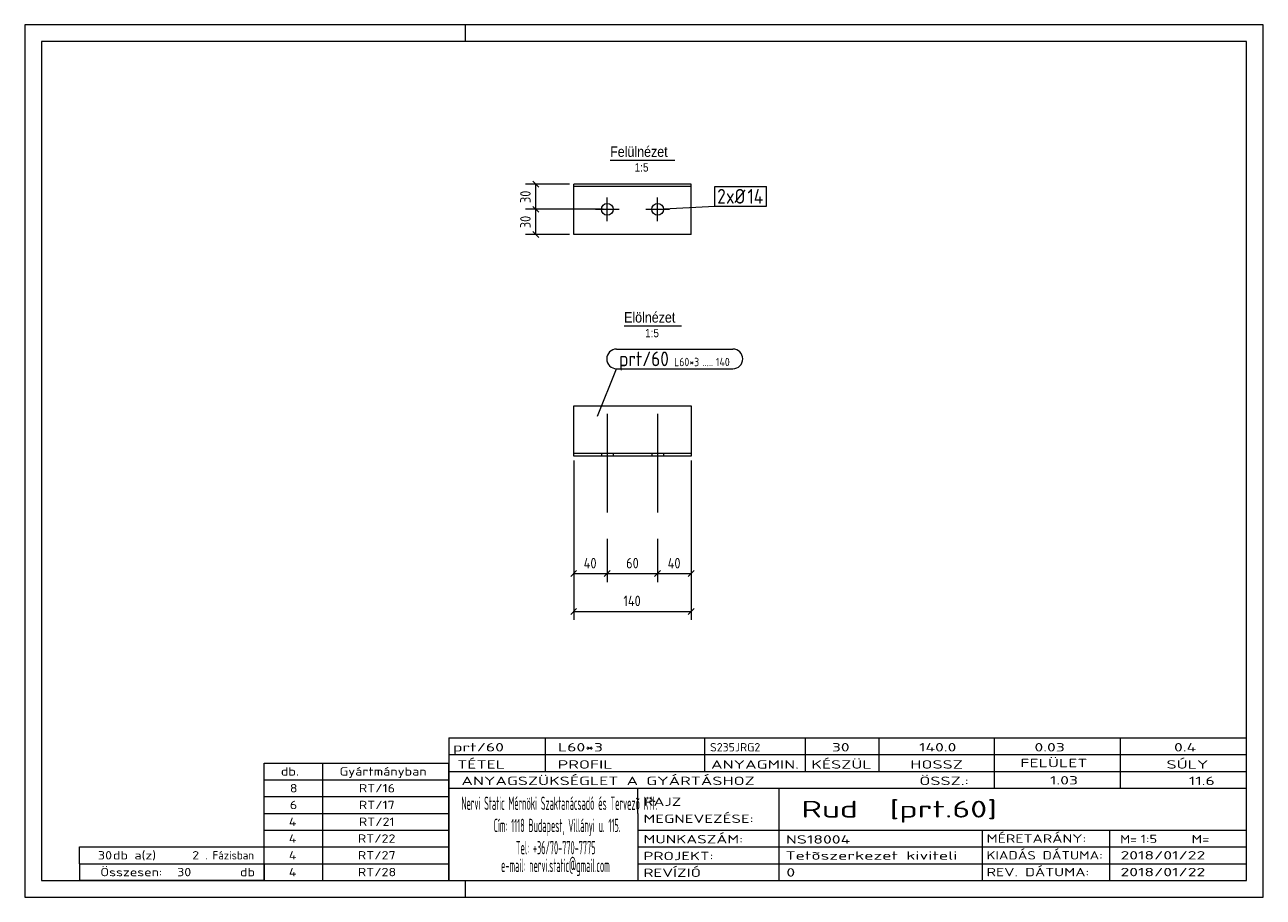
# Model space of a CAD drawing. Header units: millimetres. Extents: x 1 to 296, y 1 to 209.
import ezdxf

# ---------------------------------------------------------------- set-up
doc = ezdxf.new("R2010")
doc.units = ezdxf.units.MM
doc.header["$LTSCALE"] = 0.6
doc.linetypes.add('XKITLINE00', pattern=[0])
for name, color, linetype, lineweight in [('Bolt', 7, 'Continuous', 0), ('BoltMark', 3, 'Continuous', 0), ('DrawingSheet', 5, 'Continuous', 0), ('OtherObjectType', 1, 'Continuous', 0), ('Part', 2, 'Continuous', 0), ('PartMark', 3, 'Continuous', 0), ('Z-DIMENSIONS', 1, 'Continuous', 0)]:
    doc.layers.add(name, color=color, linetype=linetype, lineweight=lineweight)
doc.styles.add('ARIAL', font='ARIAL.TTF')
doc.styles.add('ISOCPEUR', font='ISOCPEUR.TTF')

msp = doc.modelspace()

# ---------------------------------------------------------------- linework, layer by layer
at = {"layer": 'Bolt', "color": 4, "linetype": 'XKITLINE00', "lineweight": 0}
for p, q in [((139.75, 162.2), (139.75, 167.8)), ((151.75, 162.2), (151.75, 167.8)), ((136.95, 165), (142.55, 165)), ((148.95, 165), (154.55, 165)), ((139.75, 116.24), (139.75, 92.74)), ((151.75, 116.24), (151.75, 92.74)), ((138.35, 106.75), (138.35, 106.15)), ((141.15, 106.75), (141.15, 106.15)), ((150.35, 106.75), (150.35, 106.15)), ((153.15, 106.75), (153.15, 106.15))]:
    msp.add_line(p, q, dxfattribs=at)
for centre in [(139.75, 165), (151.75, 165)]:
    msp.add_circle(centre, 1.4, dxfattribs=at)
at = {"layer": 'BoltMark', "color": 7, "linetype": 'XKITLINE00', "lineweight": 0}
for p, q in [((165.34, 170.45), (177.67, 170.45)), ((165.34, 165.75), (165.34, 170.45)), ((177.67, 165.75), (177.67, 170.45)), ((151.75, 165), (165.34, 165.75)), ((165.34, 165.75), (177.67, 165.75))]:
    msp.add_line(p, q, dxfattribs=at)
at = {"layer": 'DrawingSheet', "color": 2, "linetype": 'XKITLINE00', "lineweight": 0}
for p, q in [((296, 209), (1, 209)), ((1, 209), (1, 1)), ((106, 205), (106, 209)), ((296, 1), (296, 209)), ((106, 1), (106, 5)), ((1, 1), (296, 1))]:
    msp.add_line(p, q, dxfattribs=at)
at = {"layer": 'DrawingSheet', "color": 3, "linetype": 'XKITLINE00', "lineweight": 0}
for p, q in [((292, 205), (5, 205)), ((5, 205), (5, 5)), ((292, 5), (292, 205)), ((5, 5), (292, 5))]:
    msp.add_line(p, q, dxfattribs=at)
at = {"layer": 'OtherObjectType', "color": 6, "linetype": 'XKITLINE00', "lineweight": 0}
for p, q in [((140.44, 176.75), (155.83, 176.75)), ((143.75, 137.25), (157.47, 137.25))]:
    msp.add_line(p, q, dxfattribs=at)
at = {"layer": 'OtherObjectType', "color": 7, "linetype": 'XKITLINE00', "lineweight": 0}
for p, q in [((102, 39), (292, 39)), ((102, 39), (102, 35)), ((102, 39), (292, 39)), ((125, 35), (125, 39)), ((163, 35), (163, 39)), ((187, 35), (187, 39)), ((204.5, 35), (204.5, 39)), ((232, 35), (232, 39)), ((262, 35), (262, 39)), ((292, 35), (292, 39)), ((58, 33), (102, 33)), ((58, 29), (58, 33)), ((72, 29), (72, 33)), ((102, 35), (292, 35)), ((102, 35), (102, 5)), ((102, 35), (292, 35)), ((102, 29), (102, 33)), ((125, 31), (125, 35)), ((163, 31), (163, 35)), ((187, 31), (187, 35)), ((204.5, 31), (204.5, 35)), ((232, 31), (232, 35)), ((262, 31), (262, 35)), ((292, 31), (292, 35)), ((102, 31), (292, 31)), ((232, 27), (232, 31)), ((262, 27), (262, 31)), ((292, 27), (292, 31)), ((58, 29), (102, 29)), ((58, 25), (58, 29)), ((72, 25), (72, 29)), ((102, 25), (102, 29)), ((102, 27), (292, 27)), ((147, 21), (147, 27)), ((180.7, 17), (180.7, 27)), ((292, 21), (292, 27)), ((58, 25), (102, 25)), ((58, 21), (58, 25)), ((72, 21), (72, 25)), ((102, 21), (102, 25)), ((58, 21), (102, 21)), ((58, 17), (58, 21)), ((72, 17), (72, 21)), ((102, 17), (102, 21)), ((147, 21), (147, 5)), ((292, 17), (292, 21)), ((58, 17), (102, 17)), ((58, 13), (58, 17)), ((72, 13), (72, 17)), ((102, 13), (102, 17)), ((147, 17), (292, 17)), ((180.7, 5), (180.7, 17)), ((229.16, 13), (229.16, 17)), ((259.5, 5), (259.5, 17)), ((292, 13), (292, 17)), ((14, 9), (14, 13)), ((14, 13), (58, 13)), ((14, 13), (58, 13)), ((58, 9), (58, 13)), ((58, 13), (102, 13)), ((58, 9), (58, 13)), ((72, 9), (72, 13)), ((102, 9), (102, 13)), ((147, 13), (292, 13)), ((229.16, 5), (229.16, 13)), ((292, 9), (292, 13)), ((14, 9), (58, 9)), ((14, 9), (14, 5)), ((14, 9), (58, 9)), ((58, 9), (58, 5)), ((58, 9), (102, 9)), ((58, 5), (58, 9)), ((72, 5), (72, 9)), ((102, 5), (102, 9)), ((147, 9), (292, 9)), ((292, 5), (292, 9)), ((58, 5), (14, 5)), ((58, 5), (102, 5)), ((102, 5), (292, 5)), ((139.5, 5), (292, 5))]:
    msp.add_line(p, q, dxfattribs=at)
at = {"layer": 'Part', "color": 2, "linetype": 'XKITLINE00', "lineweight": 0}
for p, q in [((131.75, 159), (131.75, 171)), ((159.75, 171), (131.75, 171)), ((159.75, 170.4), (131.75, 170.4)), ((159.75, 159), (159.75, 171)), ((159.75, 159), (131.75, 159)), ((131.75, 106.15), (131.75, 118.15)), ((131.75, 118.15), (159.75, 118.15)), ((159.75, 118.15), (159.75, 106.15)), ((159.75, 106.75), (131.75, 106.75)), ((159.75, 106.15), (131.75, 106.15))]:
    msp.add_line(p, q, dxfattribs=at)
at = {"layer": 'PartMark', "color": 7, "linetype": 'XKITLINE00', "lineweight": 0}
for p, q in [((141.98, 131.7), (169.67, 131.7)), ((137.41, 115.68), (141.98, 127)), ((141.98, 127), (169.67, 127))]:
    msp.add_line(p, q, dxfattribs=at)
for centre, start, end in [((141.98, 129.35), 90, 270), ((169.67, 129.35), 270, 90)]:
    msp.add_arc(centre, 2.35, start, end, dxfattribs=at)
at = {"layer": 'Z-DIMENSIONS', "color": 7, "linetype": 'XKITLINE00', "lineweight": 0}
for p, q in [((122.04, 171.71), (123.46, 170.29)), ((130.75, 171), (120.25, 171)), ((122.75, 165), (122.75, 171)), ((122.04, 165.71), (123.46, 164.29)), ((122.04, 165.71), (123.46, 164.29)), ((138.75, 165), (120.25, 165)), ((138.75, 165), (120.25, 165)), ((122.75, 159), (122.75, 165)), ((122.04, 159.71), (123.46, 158.29)), ((130.75, 159), (120.25, 159)), ((131.75, 105.15), (131.75, 67.15)), ((131.75, 105.15), (131.75, 76.15)), ((159.75, 105.15), (159.75, 67.15)), ((159.75, 105.15), (159.75, 76.15)), ((139.75, 86.46), (139.75, 76.15)), ((139.75, 86.46), (139.75, 76.15)), ((151.75, 86.46), (151.75, 76.15)), ((151.75, 86.46), (151.75, 76.15)), ((132.46, 78.86), (131.04, 77.44)), ((131.75, 78.15), (139.75, 78.15)), ((140.46, 78.86), (139.04, 77.44)), ((140.46, 78.86), (139.04, 77.44)), ((139.75, 78.15), (151.75, 78.15)), ((152.46, 78.86), (151.04, 77.44)), ((152.46, 78.86), (151.04, 77.44)), ((151.75, 78.15), (159.75, 78.15)), ((160.46, 78.86), (159.04, 77.44)), ((132.46, 69.86), (131.04, 68.44)), ((131.75, 69.15), (159.75, 69.15)), ((160.46, 69.86), (159.04, 68.44))]:
    msp.add_line(p, q, dxfattribs=at)
at = {"layer": 'Z-DIMENSIONS', "color": 3}
for p in [(131.75, 78.15), (139.75, 78.15), (139.75, 78.15), (151.75, 78.15), (151.75, 78.15), (159.75, 78.15), (131.75, 69.15), (159.75, 69.15)]:
    msp.add_point(p, dxfattribs=at)

# ---------------------------------------------------------------- texts
at = {"layer": 'BoltMark', "color": 3, "style": 'ISOCPEUR', "width": 0.85}
for s, p in [('2', (165.94, 166.35)), ('xØ', (168.04, 166.35)), ('14', (173.16, 166.35))]:
    msp.add_text(s, height=3.5, dxfattribs=at).set_placement(p)
at = {"layer": 'OtherObjectType', "color": 6, "style": 'ARIAL', "width": 0.85}
for s, height, p in [('Felülnézet', 2.5, (140.44, 177.5)), ('1:5', 2, (146.28, 174)), ('Elölnézet', 2.5, (143.75, 138)), ('1:5', 2, (148.76, 134.5))]:
    msp.add_text(s, height=height, dxfattribs=at).set_placement(p)
at = {"layer": 'OtherObjectType', "color": 7, "style": 'ISOCPEUR'}
for s, height, width, p in [('prt/60', 2, 1.525501, (103, 35.76)), ('L60*3', 2, 1.525501, (128, 35.76)), ('S235JRG2', 2, 1.02, (164.22, 35.76)), ('30', 2, 1.525501, (193.24, 35.76)), ('140.0', 2, 1.525501, (214.01, 35.76)), ('0.03', 2, 1.525501, (241.51, 35.76)), ('0.4', 2, 1.525501, (274.75, 35.76)), ('TÉTEL', 2, 1.525501, (104, 31.66)), ('PROFIL', 2, 1.525501, (127.96, 31.66)), ('ANYAGMIN.', 2, 1.525501, (164.47, 31.66)), ('KÉSZÜL', 2, 1.525501, (188.37, 31.66)), ('HOSSZ', 2, 1.525501, (211.96, 31.66)), ('FELÜLET', 2, 1.525501, (238.13, 32)), ('SÚLY', 2, 1.525501, (272.96, 31.66)), ('db.', 2, 1.211571, (62, 30)), ('Gyártmányban', 2, 1.211571, (76, 30)), ('ANYAGSZÜKSÉGLET A GYÁRTÁSHOZ', 2, 1.525501, (105, 27.75)), ('ÖSSZ.:', 2, 1.525501, (214.1, 27.75)), ('1.03', 2, 1.525501, (245.21, 27.88)), ('11.6', 2, 1.525501, (278.29, 27.75)), ('8', 2, 1.211571, (64.14, 26)), ('RT/16', 2, 1.211571, (80.57, 26)), ('6', 2, 1.211571, (64.14, 22)), ('RT/17', 2, 1.211571, (80.57, 22)), ('Nervi Static Mérnöki\xa0Szaktanácsadó\xa0és\xa0Tervezõ Kft.', 3.1765, 0.403093, (105, 21.82)), ('RAJZ', 2, 1.445, (148.38, 22.78)), ('Rud  [prt.60]', 4, 1.474651, (186, 20)), ('MEGNEVEZÉSE:', 2, 1.445, (148.38, 18.72)), ('4', 2, 1.211571, (63.9, 18)), ('RT/21', 2, 1.211571, (80.57, 18)), ('Cím:\xa01118 Budapest, Villányi u. 115.', 3.1765, 0.403093, (112.69, 16.53)), ('4', 2, 1.211571, (63.9, 14)), ('RT/22', 2, 1.211571, (80.33, 14)), ('MUNKASZÁM:', 2, 1.445, (148.38, 13.84)), ('NS18004', 2, 1.525501, (182.28, 13.78)), ('MÉRETARÁNY:', 2, 1.36, (230.1, 14)), ('M=', 2, 1.211571, (261.91, 13.84)), ('1:5', 2, 1.275, (266.79, 13.9)), ('M=', 2, 1.275, (278.95, 13.87)), ('30', 2, 1.211571, (18.43, 10)), ('db a(z)', 2, 1.211571, (22, 10)), ('2', 2, 1.211571, (40.86, 10)), ('. Fázisban', 2, 0.935, (44, 10)), ('4', 2, 1.211571, (63.9, 10)), ('RT/27', 2, 1.211571, (80.33, 10)), ('Tel:\xa0+36/70-770-7775', 3.1765, 0.403093, (117.97, 11.24)), ('PROJEKT:', 2, 1.445, (148.38, 9.84)), ('Tetõszerkezet kiviteli ', 2, 1.525501, (182.2, 9.94)), ('KIADÁS DÁTUMA:', 2, 1.275, (230.1, 10)), ('2018/01/22', 2, 1.525501, (262, 10)), ('e-mail:\xa0nervi.static@gmail.com', 3.1765, 0.403093, (114.45, 7)), ('Összesen:            db', 2, 1.211571, (19, 6)), ('30', 2, 1.211571, (37.29, 6)), ('4', 2, 1.211571, (63.9, 6)), ('RT/28', 2, 1.211571, (80.33, 6)), ('REVÍZIÓ', 2, 1.445, (148.38, 5.84)), ('0', 2, 1.525501, (182.41, 5.92)), ('REV. DÁTUMA:', 2, 1.36, (230.1, 6)), ('2018/01/22', 2, 1.525501, (262, 6))]:
    msp.add_text(s, height=height, dxfattribs=dict(at, width=width)).set_placement(p)
at = {"layer": 'PartMark', "color": 3, "style": 'ISOCPEUR', "width": 0.85}
msp.add_text('prt/60', height=3.5, dxfattribs=at).set_placement((142.58, 127.6))
at = {"layer": 'PartMark', "color": 4, "style": 'ISOCPEUR', "width": 0.85}
for s, p in [('L60*3', (155.67, 127.6)), ('.....', (162.45, 127.6)), ('140', (165.63, 127.6))]:
    msp.add_text(s, height=2, dxfattribs=at).set_placement(p)
at = {"layer": 'Z-DIMENSIONS', "color": 3, "style": 'ISOCPEUR', "width": 0.85}
for p in [(121.5, 166.5), (121.5, 160.5)]:
    msp.add_text('30', height=2.5, rotation=90.0002, dxfattribs=at).set_placement(p)
for s, p in [('40', (134.14, 79.4)), ('60', (144.25, 79.4)), ('40', (154.14, 79.4)), ('140', (143.6, 70.4))]:
    msp.add_text(s, height=2.5, dxfattribs=at).set_placement(p)

doc.saveas('drawing.dxf')
